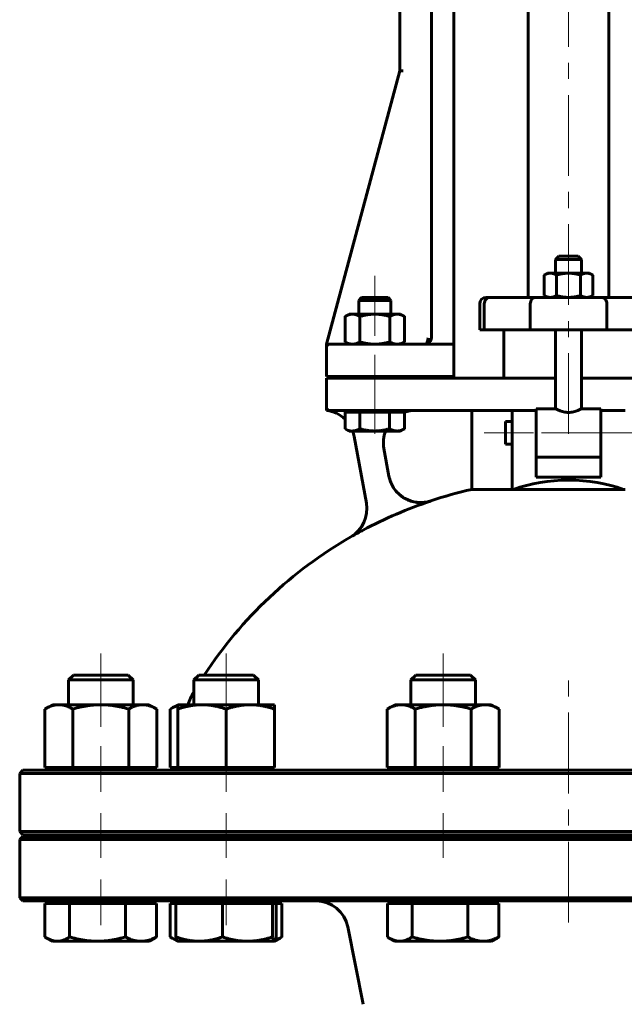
# Model space of a CAD drawing. Header units: millimetres. Extents: x 0 to 624, y -10 to 420.
# Tile 6 of 14: x 139 to 196, y 237 to 328. Entities that reach past the tile are written whole.
import ezdxf

# ---------------------------------------------------------------- set-up
doc = ezdxf.new("R2010")
doc.units = ezdxf.units.MM
doc.linetypes.add('K5LT_AXLED', pattern=[12, 7.5, -1.5, 1.5, -1.5])
doc.linetypes.add('K5LT_BASIC', pattern=[0])
doc.layers.add('Системный слой (1)', color=7, linetype='Continuous', true_color=0x6c6c6c)

# ---------------------------------------------------------------- blocks, each defined once
blk = doc.blocks.new('U0')
at = {"layer": 'Системный слой (1)', "color": 143, "linetype": 'K5LT_BASIC', "lineweight": 60, "true_color": 0x33acca}
for p, q in [((190.415, 252.564), (139.715, 252.564)), ((241.115, 252.564), (190.415, 252.564))]:
    blk.add_line(p, q, dxfattribs=at)
blk = doc.blocks.new('U1')
at = {"layer": 'Системный слой (1)', "color": 143, "linetype": 'K5LT_BASIC', "lineweight": 60, "true_color": 0x33acca}
for p, q in [((190.415, 258.714), (139.715, 258.714)), ((241.115, 258.714), (190.415, 258.714))]:
    blk.add_line(p, q, dxfattribs=at)
blk = doc.blocks.new('U2')
at = {"layer": 'Системный слой (1)', "color": 143, "linetype": 'K5LT_BASIC', "lineweight": 60, "true_color": 0x33acca}
for p, q in [((139.715, 246.564), (190.415, 246.564)), ((190.415, 246.564), (241.115, 246.564))]:
    blk.add_line(p, q, dxfattribs=at)
blk = doc.blocks.new('U3')
at = {"layer": 'Системный слой (1)', "color": 143, "linetype": 'K5LT_BASIC', "lineweight": 60, "true_color": 0x33acca}
for p, q in [((190.415, 306.489), (189.515, 306.489)), ((191.315, 306.489), (190.415, 306.489))]:
    blk.add_line(p, q, dxfattribs=at)
blk = doc.blocks.new('U4')
at = {"layer": 'Системный слой (1)', "color": 143, "linetype": 'K5LT_BASIC', "lineweight": 60, "true_color": 0x33acca}
for p, q in [((177.595, 298.627), (177.608, 298.652)), ((177.608, 298.652), (177.62, 298.678)), ((177.62, 298.678), (177.631, 298.705))]:
    blk.add_line(p, q, dxfattribs=at)
blk = doc.blocks.new('U5')
at = {"layer": 'Системный слой (1)', "color": 143, "linetype": 'K5LT_BASIC', "lineweight": 60, "true_color": 0x33acca}
for p, q in [((177.227, 298.336), (177.381, 298.403)), ((177.381, 298.403), (177.516, 298.514)), ((177.069, 298.314), (177.227, 298.336))]:
    blk.add_line(p, q, dxfattribs=at)
blk = doc.blocks.new('U6')
at = {"layer": 'Системный слой (1)', "color": 143, "linetype": 'K5LT_BASIC', "lineweight": 60, "true_color": 0x33acca}
for p, q in [((177.222, 298.335), (177.371, 298.397)), ((177.371, 298.397), (177.504, 298.501)), ((177.069, 298.314), (177.222, 298.335))]:
    blk.add_line(p, q, dxfattribs=at)
blk = doc.blocks.new('U7')
at = {"layer": 'Системный слой (1)', "color": 143, "linetype": 'K5LT_BASIC', "lineweight": 60, "true_color": 0x33acca}
for p, q in [((139.715, 252.714), (190.415, 252.714)), ((190.415, 252.714), (241.115, 252.714))]:
    blk.add_line(p, q, dxfattribs=at)
blk = doc.blocks.new('U8')
at = {"layer": 'Системный слой (1)', "color": 143, "linetype": 'K5LT_BASIC', "lineweight": 60, "true_color": 0x33acca}
for start, end in [(102.8395, 108.40974), (71.59026, 77.1605), (119.98201, 146.69229), (33.30771, 60.01799)]:
    blk.add_arc((190.415, 245.324), 40.5, start, end, dxfattribs=at)
blk = doc.blocks.new('U9')
at = {"layer": 'Системный слой (1)', "color": 143, "linetype": 'K5LT_BASIC', "lineweight": 60, "true_color": 0x33acca}
for p, q in [((169.644, 290.458), (169.653, 290.453)), ((169.653, 290.453), (169.891, 290.335)), ((169.891, 290.335), (170.113, 290.267)), ((170.113, 290.267), (170.33, 290.244))]:
    blk.add_line(p, q, dxfattribs=at)
blk = doc.blocks.new('U10')
at = {"layer": 'Системный слой (1)', "color": 143, "linetype": 'K5LT_BASIC', "lineweight": 60, "true_color": 0x33acca}
for p, q in [((153.642, 264.532), (153.399, 264.402)), ((153.873, 264.635), (153.642, 264.532)), ((154.095, 264.712), (153.873, 264.635))]:
    blk.add_line(p, q, dxfattribs=at)
blk = doc.blocks.new('U11')
at = {"layer": 'Системный слой (1)', "color": 143, "linetype": 'K5LT_BASIC', "lineweight": 60, "true_color": 0x33acca}
for p, q in [((173.584, 243.216), (173.641, 243.179)), ((173.641, 243.179), (173.698, 243.144)), ((173.698, 243.144), (173.753, 243.111)), ((173.753, 243.111), (174.092, 242.945)), ((174.092, 242.945), (174.414, 242.847)), ((174.414, 242.847), (174.73, 242.814))]:
    blk.add_line(p, q, dxfattribs=at)
blk = doc.blocks.new('U12')
at = {"layer": 'Системный слой (1)', "color": 143, "linetype": 'K5LT_BASIC', "lineweight": 60, "true_color": 0x33acca}
for p, q in [((153.411, 243.216), (153.468, 243.179)), ((153.468, 243.179), (153.525, 243.144)), ((153.525, 243.144), (153.581, 243.111)), ((153.581, 243.111), (153.733, 243.029)), ((153.733, 243.029), (153.881, 242.961)), ((153.881, 242.961), (154.025, 242.906))]:
    blk.add_line(p, q, dxfattribs=at)
blk = doc.blocks.new('U13')
at = {"layer": 'Системный слой (1)', "color": 143, "linetype": 'K5LT_BASIC', "lineweight": 60, "true_color": 0x33acca}
for p, q in [((141.764, 243.216), (141.821, 243.179)), ((141.821, 243.179), (141.878, 243.144)), ((141.878, 243.144), (141.934, 243.111)), ((141.934, 243.111), (142.272, 242.945)), ((142.272, 242.945), (142.594, 242.847)), ((142.594, 242.847), (142.911, 242.814))]:
    blk.add_line(p, q, dxfattribs=at)
blk = doc.blocks.new('U14')
at = {"layer": 'Системный слой (1)', "color": 143, "linetype": 'K5LT_BASIC', "lineweight": 60, "true_color": 0x33acca}
for start, end in [(45.65453, 82.95049), (10.3559, 20.63605)]:
    blk.add_arc((167.547, 289.187), 3, start, end, dxfattribs=at)
blk = doc.blocks.new('U18')
at = {"layer": 'Системный слой (1)', "color": 143, "linetype": 'K5LT_BASIC', "lineweight": 60, "true_color": 0x33acca}
for p, q in [((184.565, 290.064), (184.565, 291.114)), ((184.565, 289.014), (184.565, 290.064))]:
    blk.add_line(p, q, dxfattribs=at)
blk = doc.blocks.new('U22')
at = {"layer": 'Системный слой (1)', "color": 143, "linetype": 'K5LT_BASIC', "lineweight": 60, "true_color": 0x33acca}
for p, q in [((189.215, 295.164), (182.915, 295.164)), ((197.915, 295.164), (191.615, 295.164))]:
    blk.add_line(p, q, dxfattribs=at)
blk = doc.blocks.new('U26')
at = {"layer": 'Системный слой (1)', "color": 143, "linetype": 'K5LT_BASIC', "lineweight": 60, "true_color": 0x33acca}
for p, q in [((189.215, 292.314), (187.415, 292.314)), ((193.415, 292.314), (191.615, 292.314))]:
    blk.add_line(p, q, dxfattribs=at)
blk = doc.blocks.new('U27')
at = {"layer": 'Системный слой (1)', "color": 143, "linetype": 'K5LT_BASIC', "lineweight": 60, "true_color": 0x33acca}
for start, end in [(90, 109.95012), (158.90042, 190.3559)]:
    blk.add_arc((176.209, 289.164), 3, start, end, dxfattribs=at)
blk = doc.blocks.new('U33')
at = {"layer": 'Системный слой (1)', "color": 143, "linetype": 'K5LT_BASIC', "lineweight": 60, "true_color": 0x33acca}
for p, q in [((163.085, 242.814), (163.092, 242.815)), ((163.092, 242.815), (163.099, 242.817)), ((163.099, 242.817), (163.105, 242.82)), ((163.105, 242.82), (163.154, 242.882)), ((163.154, 242.882), (163.204, 243.012)), ((163.204, 243.012), (163.258, 243.216))]:
    blk.add_line(p, q, dxfattribs=at)
blk = doc.blocks.new('U37')
at = {"layer": 'Системный слой (1)', "color": 143, "linetype": 'K5LT_BASIC', "lineweight": 60, "true_color": 0x33acca}
for p, q in [((163.187, 242.961), (163.378, 243.031)), ((163.378, 243.031), (163.575, 243.116)), ((163.575, 243.116), (163.78, 243.216))]:
    blk.add_line(p, q, dxfattribs=at)

msp = doc.modelspace()

# ---------------------------------------------------------------- linework, layer by layer
at = {"layer": 'Системный слой (1)', "color": 143, "linetype": 'K5LT_BASIC', "lineweight": 60, "true_color": 0x33acca}
for p, q in [((174.7496, 323.7125), (174.7496, 379.8738)), ((177.6688, 298.9141), (177.6688, 378.5641)), ((179.7688, 298.3141), (179.7688, 378.5641)), ((186.6652, 302.6641), (186.6652, 378.5641)), ((194.1652, 302.6641), (194.1652, 378.5641)), ((174.7496, 323.7125), (167.9152, 298.3141)), ((175.0603, 323.7125), (174.7496, 323.7125)), ((189.5152, 306.4891), (189.2152, 306.1891)), ((189.2152, 306.1891), (190.4152, 306.1891)), ((189.2152, 304.9141), (189.2152, 306.1891)), ((190.4152, 306.1891), (191.6152, 306.1891)), ((191.3152, 306.4891), (191.6152, 306.1891)), ((191.6152, 304.9141), (191.6152, 306.1891)), ((188.4652, 304.9141), (188.1636, 304.74)), ((188.7265, 304.9141), (188.4652, 304.9141)), ((190.4152, 304.9141), (188.7265, 304.9141)), ((192.104, 304.9141), (190.4152, 304.9141)), ((192.3652, 304.9141), (192.104, 304.9141)), ((192.3652, 304.9141), (192.6669, 304.74)), ((188.1636, 304.74), (188.1636, 302.8383)), ((189.2894, 304.74), (189.2894, 302.8383)), ((191.5411, 304.74), (191.5411, 302.8383)), ((192.6669, 304.74), (192.6669, 302.8383)), ((171.1913, 302.6641), (170.9152, 302.388)), ((170.9152, 302.388), (173.1574, 302.388)), ((170.9152, 301.1041), (170.9152, 302.388)), ((173.6392, 302.6641), (171.1913, 302.6641)), ((173.1574, 302.388), (173.9152, 302.388)), ((173.6392, 302.6641), (173.9152, 302.388)), ((173.9152, 301.1041), (173.9152, 302.388)), ((182.1652, 299.6641), (182.1652, 302.0641)), ((182.5855, 299.6641), (182.5855, 302.0641)), ((183.1512, 302.6641), (182.7652, 302.6641)), ((187.422, 302.6641), (183.1512, 302.6641)), ((186.8563, 299.6641), (186.8563, 302.0641)), ((193.4084, 302.6641), (187.422, 302.6641)), ((188.4652, 302.6641), (188.1636, 302.8383)), ((192.3652, 302.6641), (192.6669, 302.8383)), ((197.6793, 302.6641), (193.4084, 302.6641)), ((193.9742, 299.6641), (193.9742, 302.0641)), ((170.0152, 301.1041), (169.6439, 300.8898)), ((169.6439, 300.8898), (169.6439, 298.5285)), ((170.0152, 301.1041), (170.3368, 301.1041)), ((170.3368, 301.1041), (172.4152, 301.1041)), ((171.0296, 300.8898), (171.0296, 298.5285)), ((172.4152, 301.1041), (174.4937, 301.1041)), ((173.8009, 300.8898), (173.8009, 298.5285)), ((174.4937, 301.1041), (174.8152, 301.1041)), ((174.8152, 301.1041), (175.1865, 300.8898)), ((175.1865, 300.8898), (175.1865, 298.5285)), ((182.1652, 299.6641), (182.5855, 299.6641)), ((182.5855, 299.6641), (186.8563, 299.6641)), ((184.4152, 295.1641), (184.4152, 299.6641)), ((186.8563, 299.6641), (193.9742, 299.6641)), ((189.2152, 292.3141), (189.2152, 299.6641)), ((191.6152, 292.3141), (191.6152, 299.6641)), ((193.9742, 299.6641), (198.2449, 299.6641)), ((170.0152, 298.3141), (169.6439, 298.5285)), ((174.8152, 298.3141), (175.1865, 298.5285)), ((167.9152, 298.3141), (167.9152, 298.2173)), ((167.9152, 298.2173), (167.9152, 298.0141)), ((167.9152, 295.3141), (167.9152, 298.0141)), ((170.9152, 298.3141), (168.2152, 298.3141)), ((179.7688, 298.3141), (170.9152, 298.3141)), ((179.7688, 298.0141), (179.7688, 298.3141)), ((179.7688, 295.3141), (179.7688, 298.0141)), ((167.9152, 295.3141), (170.9152, 295.3141)), ((170.9152, 295.1641), (167.9152, 295.1641)), ((167.9152, 295.1641), (167.9152, 292.4641)), ((170.9152, 295.1641), (170.9152, 295.3141)), ((170.9152, 295.3141), (179.7688, 295.3141)), ((179.6289, 295.1641), (170.9152, 295.1641)), ((173.9152, 295.1641), (173.9152, 295.3141)), ((179.9276, 295.1641), (179.6289, 295.1641)), ((182.9152, 295.1641), (179.9276, 295.1641)), ((167.9152, 292.4641), (167.9152, 292.1641)), ((168.2152, 292.1641), (170.9152, 292.1641)), ((169.644, 291.9841), (169.644, 290.4585)), ((169.644, 291.9841), (170.3296, 291.9841)), ((170.0152, 291.9841), (170.0152, 292.1641)), ((170.3296, 291.9841), (171.0152, 291.9841)), ((170.9152, 292.1641), (179.6289, 292.1641)), ((171.0152, 291.9841), (171.0152, 290.4585)), ((171.0152, 291.9841), (172.4008, 291.9841)), ((172.4008, 291.9841), (173.7864, 291.9841)), ((173.7864, 291.9841), (173.7864, 290.4585)), ((173.7864, 291.9841), (174.4864, 291.9841)), ((174.4864, 291.9841), (175.1865, 291.9841)), ((174.8152, 291.9841), (174.8152, 292.1641)), ((175.1865, 291.9841), (175.1865, 290.4585)), ((179.6289, 292.1641), (182.9152, 292.1641)), ((181.4152, 284.8115), (181.4152, 292.1641)), ((182.9152, 292.1641), (185.1652, 292.1641)), ((185.1652, 292.1641), (187.4152, 292.1641)), ((185.1652, 288.217), (185.1652, 292.1641)), ((187.4152, 292.3141), (187.4152, 287.8327)), ((193.4152, 287.8327), (193.4152, 292.3141)), ((193.4152, 292.1641), (195.6652, 292.1641)), ((184.5652, 291.1141), (185.1652, 291.1141)), ((170.0152, 290.2441), (169.6531, 290.4531)), ((170.3296, 290.2441), (170.0152, 290.2441)), ((172.4008, 290.2441), (170.3296, 290.2441)), ((174.4864, 290.2441), (172.4008, 290.2441)), ((174.8152, 290.2441), (174.4864, 290.2441)), ((174.8152, 290.2441), (175.1773, 290.4531)), ((175.1865, 290.4585), (175.177, 290.453)), ((170.4982, 289.7261), (171.6294, 283.5356)), ((173.7286, 286.046), (173.2574, 288.6248)), ((184.5652, 289.0141), (185.1652, 289.0141)), ((185.1652, 284.7982), (185.1652, 288.217)), ((187.4152, 285.9646), (187.4152, 287.8327)), ((193.4152, 287.8141), (187.4152, 287.8141)), ((193.4152, 287.8327), (193.4152, 285.9646)), ((193.4152, 285.9646), (187.4152, 285.9646)), ((185.1652, 284.8115), (181.4152, 284.8115)), ((195.5292, 284.8115), (185.3013, 284.8115)), ((170.1762, 280.4045), (170.1776, 280.3972)), ((144.4086, 267.5641), (143.9486, 267.104)), ((149.4885, 267.5641), (144.4086, 267.5641)), ((149.4885, 267.5641), (149.9486, 267.104)), ((156.0555, 267.5641), (155.5954, 267.104)), ((161.1353, 267.5641), (156.0555, 267.5641)), ((161.1353, 267.5641), (161.5954, 267.104)), ((176.2284, 267.5641), (175.7684, 267.104)), ((181.3083, 267.5641), (176.2284, 267.5641)), ((181.3083, 267.5641), (181.7684, 267.104)), ((143.9486, 264.8041), (143.9486, 267.104)), ((143.9486, 267.104), (148.2727, 267.104)), ((148.2727, 267.104), (149.9486, 267.104)), ((149.9486, 264.8041), (149.9486, 267.104)), ((155.5954, 267.104), (161.0881, 267.104)), ((155.5954, 264.8041), (155.5954, 267.104)), ((161.0881, 267.104), (161.5954, 267.104)), ((161.5954, 264.8041), (161.5954, 267.104)), ((175.7684, 264.8041), (175.7684, 267.104)), ((175.7684, 267.104), (181.7617, 267.104)), ((181.7617, 267.104), (181.7684, 267.104)), ((181.7684, 264.8041), (181.7684, 267.104)), ((142.4486, 264.8041), (141.7524, 264.4022)), ((142.4486, 264.8041), (143.0514, 264.8041)), ((143.0514, 264.8041), (146.9486, 264.8041)), ((146.9486, 264.8041), (150.8457, 264.8041)), ((150.8457, 264.8041), (151.4486, 264.8041)), ((151.4486, 264.8041), (152.1447, 264.4022)), ((154.0954, 264.8041), (153.3993, 264.4022)), ((154.0954, 264.8041), (156.3454, 264.8041)), ((154.0954, 264.4022), (154.0954, 264.8041)), ((156.3454, 264.8041), (160.8454, 264.8041)), ((160.8454, 264.8041), (163.0954, 264.8041)), ((163.0954, 264.8041), (163.0954, 264.4022)), ((174.2684, 264.8041), (173.5722, 264.4022)), ((174.2684, 264.8041), (174.8712, 264.8041)), ((174.8712, 264.8041), (178.7684, 264.8041)), ((178.7684, 264.8041), (182.6655, 264.8041)), ((182.6655, 264.8041), (183.2684, 264.8041)), ((183.2684, 264.8041), (183.9645, 264.4022)), ((141.7524, 258.9541), (141.7524, 264.4022)), ((144.3505, 258.9541), (144.3505, 264.4022)), ((149.5466, 258.9541), (149.5466, 264.4022)), ((152.1447, 258.9541), (152.1447, 264.4022)), ((153.3993, 258.9541), (153.3993, 264.4022)), ((154.0954, 258.9541), (154.0954, 264.4022)), ((158.5954, 258.9541), (158.5954, 264.4022)), ((163.0954, 258.9541), (163.0954, 264.4022)), ((173.5722, 258.9541), (173.5722, 264.4022)), ((176.1703, 258.9541), (176.1703, 264.4022)), ((181.3664, 258.9541), (181.3664, 264.4022)), ((183.9645, 258.9541), (183.9645, 264.4022)), ((139.7152, 258.7141), (139.4152, 258.4141)), ((139.4152, 253.0141), (139.4152, 258.4141)), ((139.4152, 258.4141), (190.4152, 258.4141)), ((141.7524, 258.9541), (144.3505, 258.9541)), ((142.7636, 258.7141), (142.7636, 258.9541)), ((144.3505, 258.9541), (149.5466, 258.9541)), ((149.5466, 258.9541), (152.1447, 258.9541)), ((151.1336, 258.7141), (151.1336, 258.9541)), ((153.3993, 258.9541), (154.0954, 258.9541)), ((154.0954, 258.9541), (158.5954, 258.9541)), ((154.4104, 258.7141), (154.4104, 258.9541)), ((158.5954, 258.9541), (163.0954, 258.9541)), ((162.7804, 258.7141), (162.7804, 258.9541)), ((173.5722, 258.9541), (176.1703, 258.9541)), ((174.5834, 258.7141), (174.5834, 258.9541)), ((176.1703, 258.9541), (181.3664, 258.9541)), ((181.3664, 258.9541), (183.9645, 258.9541)), ((182.9534, 258.7141), (182.9534, 258.9541)), ((190.4152, 258.4141), (241.4152, 258.4141)), ((190.4152, 253.0141), (139.4152, 253.0141)), ((139.7152, 252.7141), (139.4152, 253.0141)), ((143.9486, 252.5641), (143.9486, 252.7141)), ((149.9486, 252.5641), (149.9486, 252.7141)), ((154.4152, 252.5641), (154.4152, 252.7141)), ((155.5954, 252.5641), (155.5954, 252.7141)), ((161.5954, 252.5641), (161.5954, 252.7141)), ((175.7684, 252.5641), (175.7684, 252.7141)), ((181.7684, 252.5641), (181.7684, 252.7141)), ((241.4152, 253.0141), (190.4152, 253.0141)), ((139.7152, 252.5641), (139.4152, 252.2641)), ((139.4152, 246.8641), (139.4152, 252.2641)), ((139.4152, 252.2641), (190.4152, 252.2641)), ((190.4152, 252.2641), (241.4152, 252.2641)), ((190.4152, 246.8641), (139.4152, 246.8641)), ((139.7152, 246.5641), (139.4152, 246.8641)), ((141.7639, 246.3241), (141.7639, 243.216)), ((141.7639, 246.3241), (142.9106, 246.3241)), ((142.4486, 246.3241), (142.4486, 246.5641)), ((142.9106, 246.3241), (144.0573, 246.3241)), ((144.0573, 246.3241), (146.6496, 246.3241)), ((144.0573, 246.3241), (144.0573, 243.216)), ((146.6496, 246.3241), (149.242, 246.3241)), ((149.242, 246.3241), (149.242, 243.216)), ((149.242, 246.3241), (150.6876, 246.3241)), ((150.6876, 246.3241), (152.1332, 246.3241)), ((151.4486, 246.3241), (151.4486, 246.5641)), ((152.1332, 246.3241), (152.1332, 243.216)), ((153.4107, 246.3241), (153.9328, 246.3241)), ((153.4107, 246.3241), (153.4107, 243.216)), ((153.9328, 246.3241), (156.0915, 246.3241)), ((153.9328, 246.3241), (153.9328, 243.216)), ((154.0954, 246.3241), (154.0954, 246.5641)), ((156.0915, 246.3241), (158.2502, 246.3241)), ((158.2502, 246.3241), (158.2502, 243.216)), ((158.2502, 246.3241), (160.5816, 246.3241)), ((160.5816, 246.3241), (162.9129, 246.3241)), ((162.9129, 246.3241), (163.0855, 246.3241)), ((162.9129, 246.3241), (162.9129, 243.216)), ((163.0855, 246.3241), (163.2581, 246.3241)), ((163.0954, 246.3241), (163.0954, 246.5641)), ((163.2581, 246.3241), (163.7801, 246.3241)), ((163.2581, 246.3241), (163.2581, 243.216)), ((163.7801, 246.3241), (163.7801, 243.216)), ((173.5837, 246.3241), (173.5837, 243.216)), ((173.5837, 246.3241), (174.7304, 246.3241)), ((174.2684, 246.3241), (174.2684, 246.5641)), ((174.7304, 246.3241), (175.8771, 246.3241)), ((175.8771, 246.3241), (178.4694, 246.3241)), ((175.8771, 246.3241), (175.8771, 243.216)), ((178.4694, 246.3241), (181.0618, 246.3241)), ((181.0618, 246.3241), (181.0618, 243.216)), ((181.0618, 246.3241), (182.5074, 246.3241)), ((182.5074, 246.3241), (183.953, 246.3241)), ((183.2684, 246.3241), (183.2684, 246.5641)), ((183.953, 246.3241), (183.953, 243.216)), ((241.4152, 246.8641), (190.4152, 246.8641)), ((171.3372, 236.9544), (169.8975, 244.1525)), ((142.4486, 242.8141), (141.9337, 243.1114)), ((142.9106, 242.8141), (142.4486, 242.8141)), ((146.6496, 242.8141), (142.9106, 242.8141)), ((150.6876, 242.8141), (146.6496, 242.8141)), ((151.4486, 242.8141), (150.6876, 242.8141)), ((151.4486, 242.8141), (151.9635, 243.1114)), ((154.0855, 242.8198), (153.5805, 243.1114)), ((154.0954, 242.8141), (154.0855, 242.8198)), ((156.0915, 242.8141), (154.0954, 242.8141)), ((160.5816, 242.8141), (156.0915, 242.8141)), ((163.0855, 242.8141), (160.5816, 242.8141)), ((163.0954, 242.8141), (163.0855, 242.8141)), ((163.0954, 242.8141), (163.1054, 242.8198)), ((163.1054, 242.8198), (163.6103, 243.1114)), ((174.2684, 242.8141), (173.7535, 243.1114)), ((174.7304, 242.8141), (174.2684, 242.8141)), ((178.4694, 242.8141), (174.7304, 242.8141)), ((182.5074, 242.8141), (178.4694, 242.8141)), ((183.2684, 242.8141), (182.5074, 242.8141)), ((183.2684, 242.8141), (183.7833, 243.1114))]:
    msp.add_line(p, q, dxfattribs=at)
at = {"layer": 'Системный слой (1)', "color": 30, "linetype": 'K5LT_AXLED', "lineweight": 18, "true_color": 0xff8000}
for p, q in [((190.4152, 289.9674), (190.4152, 380.5641)), ((172.4152, 304.6641), (172.4152, 299.1041)), ((172.4152, 297.3141), (172.4152, 293.1641)), ((172.4152, 294.1641), (172.4152, 289.9841)), ((187.1652, 290.0641), (182.5652, 290.0641)), ((195.4152, 290.0641), (185.4152, 290.0641)), ((198.2652, 290.0641), (193.6652, 290.0641)), ((146.9486, 269.5641), (146.9486, 262.76)), ((158.5954, 269.5641), (158.5954, 262.76)), ((178.7684, 269.5641), (178.7684, 262.76)), ((190.4152, 244.5641), (190.4152, 268.1848)), ((146.9486, 260.9541), (146.9486, 256.7141)), ((158.5954, 260.9541), (158.5954, 256.7141)), ((178.7684, 260.9541), (178.7684, 256.7141)), ((146.9486, 254.7141), (146.9486, 250.5641)), ((158.5954, 254.7141), (158.5954, 250.5641)), ((178.7684, 254.7141), (178.7684, 250.5641)), ((146.9486, 248.5641), (146.9486, 244.3241)), ((158.5954, 248.5641), (158.5954, 244.3241))]:
    msp.add_line(p, q, dxfattribs=at)
at = {"layer": 'Системный слой (1)', "color": 143, "linetype": 'K5LT_BASIC', "lineweight": 60, "true_color": 0x33acca}
for centre, radius, start, end in [((182.7652, 302.0641), 0.6, 90, 180), ((177.0688, 298.9141), 0.6, 270, 0), ((177.0688, 298.9141), 0.6, 270, 0), ((168.2152, 298.0141), 0.3, 90, 180), ((168.2152, 298.0141), 0.3, 90, 156.458585), ((168.2152, 292.4641), 0.3, 180, 270), ((176.6775, 286.5979), 3, 190.355904, 288.409742), ((190.4152, 245.3241), 40.4864, 108.412469, 118.128278), ((168.677, 283.0031), 3, 299.982015, 10.355904), ((163.4152, 261.5491), 9, 150.327271, 158.797445), ((153.5152, 259.6141), 0.9, 270, 312.833428), ((166.9558, 243.5641), 3, 11.309932, 90)]:
    msp.add_arc(centre, radius, start, end, dxfattribs=at)
for centre, major_axis, ratio, start_param, end_param in [((177.0688, 298.9141), (0, 0.6), 0.5, 3.1415927, 4.712389), ((190.4152, 280.8058), (-9, 0), 0.5408702, 4.1080525, 5.3167254), ((190.4152, 272.7753), (-25.8116, 0), 0.4757414, -1.3713506, -1.36597), ((190.4152, 272.7753), (-25.8116, 0), 0.4757414, 4.5075626, 4.5129432)]:
    msp.add_ellipse(centre, major_axis=major_axis, ratio=ratio, start_param=start_param, end_param=end_param, dxfattribs=at)
for points, weights in [([(188.1636, 304.74), (188.4652, 304.9141), (188.7265, 304.9141)], [1, 1.0379548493, 1]), ([(188.7265, 304.9141), (188.9877, 304.9141), (189.2894, 304.74)], [1, 1.0379548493, 1]), ([(189.2894, 304.74), (189.8927, 304.9141), (190.4152, 304.9141)], [1, 1.0379548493, 1]), ([(190.4152, 304.9141), (190.9377, 304.9141), (191.5411, 304.74)], [1, 1.0379548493, 1]), ([(191.5411, 304.74), (191.8427, 304.9141), (192.104, 304.9141)], [1, 1.0379548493, 1]), ([(192.104, 304.9141), (192.3652, 304.9141), (192.6669, 304.74)], [1, 1.0379548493, 1]), ([(188.7265, 302.6641), (188.4652, 302.6641), (188.1636, 302.8383)], [1, 1.0379548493, 1]), ([(189.2894, 302.8383), (188.9877, 302.6641), (188.7265, 302.6641)], [1, 1.0379548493, 1]), ([(190.4152, 302.6641), (189.8927, 302.6641), (189.2894, 302.8383)], [1, 1.0379548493, 1]), ([(191.5411, 302.8383), (190.9377, 302.6641), (190.4152, 302.6641)], [1, 1.0379548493, 1]), ([(192.104, 302.6641), (191.8427, 302.6641), (191.5411, 302.8383)], [1, 1.0379548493, 1]), ([(192.6669, 302.8383), (192.3652, 302.6641), (192.104, 302.6641)], [1, 1.0379548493, 1]), ([(170.3368, 301.1041), (170.0152, 301.1041), (169.6439, 300.8898)], [1, 1.0379548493, 1]), ([(171.0296, 300.8898), (170.6583, 301.1041), (170.3368, 301.1041)], [1, 1.0379548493, 1]), ([(172.4152, 301.1041), (171.7721, 301.1041), (171.0296, 300.8898)], [1, 1.0379548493, 1]), ([(173.8009, 300.8898), (173.0583, 301.1041), (172.4152, 301.1041)], [1, 1.0379548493, 1]), ([(174.4937, 301.1041), (174.1721, 301.1041), (173.8009, 300.8898)], [1, 1.0379548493, 1]), ([(175.1865, 300.8898), (174.8152, 301.1041), (174.4937, 301.1041)], [1, 1.0379548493, 1]), ([(169.6439, 298.5285), (170.0152, 298.3141), (170.3368, 298.3141)], [1, 1.0379548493, 1]), ([(170.3368, 298.3141), (170.6583, 298.3141), (171.0296, 298.5285)], [1, 1.0379548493, 1]), ([(171.0296, 298.5285), (171.7721, 298.3141), (172.4152, 298.3141)], [1, 1.0379548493, 1]), ([(172.4152, 298.3141), (173.0583, 298.3141), (173.8009, 298.5285)], [1, 1.0379548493, 1]), ([(173.8009, 298.5285), (174.1721, 298.3141), (174.4937, 298.3141)], [1, 1.0379548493, 1]), ([(174.4937, 298.3141), (174.8152, 298.3141), (175.1865, 298.5285)], [1, 1.0379548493, 1]), ([(170.3296, 290.2441), (170.6478, 290.2441), (171.0152, 290.4585)], [1, 1.0379548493, 1]), ([(171.0152, 290.4585), (171.7577, 290.2441), (172.4008, 290.2441)], [1, 1.0379548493, 1]), ([(172.4008, 290.2441), (173.0439, 290.2441), (173.7864, 290.4585)], [1, 1.0379548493, 1]), ([(173.7864, 290.4585), (174.1616, 290.2441), (174.4864, 290.2441)], [1, 1.0379548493, 1]), ([(174.4864, 290.2441), (174.8113, 290.2441), (175.1865, 290.4585)], [1, 1.0379548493, 1]), ([(143.0514, 264.8041), (142.4486, 264.8041), (141.7524, 264.4022)], [1, 1.0379548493, 1]), ([(144.3505, 264.4022), (143.6543, 264.8041), (143.0514, 264.8041)], [1, 1.0379548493, 1]), ([(146.9486, 264.8041), (145.7428, 264.8041), (144.3505, 264.4022)], [1, 1.0379548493, 1]), ([(149.5466, 264.4022), (148.1543, 264.8041), (146.9486, 264.8041)], [1, 1.0379548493, 1]), ([(150.8457, 264.8041), (150.2428, 264.8041), (149.5466, 264.4022)], [1, 1.0379548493, 1]), ([(152.1447, 264.4022), (151.4486, 264.8041), (150.8457, 264.8041)], [1, 1.0379548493, 1]), ([(156.3454, 264.8041), (155.3012, 264.8041), (154.0954, 264.4022)], [1, 1.0379548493, 1]), ([(158.5954, 264.4022), (157.3896, 264.8041), (156.3454, 264.8041)], [1, 1.0379548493, 1]), ([(160.8454, 264.8041), (159.8012, 264.8041), (158.5954, 264.4022)], [1, 1.0379548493, 1]), ([(163.0954, 264.4022), (161.8896, 264.8041), (160.8454, 264.8041)], [1, 1.0379548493, 1]), ([(174.8712, 264.8041), (174.2684, 264.8041), (173.5722, 264.4022)], [1, 1.0379548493, 1]), ([(176.1703, 264.4022), (175.4741, 264.8041), (174.8712, 264.8041)], [1, 1.0379548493, 1]), ([(178.7684, 264.8041), (177.5626, 264.8041), (176.1703, 264.4022)], [1, 1.0379548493, 1]), ([(181.3664, 264.4022), (179.9741, 264.8041), (178.7684, 264.8041)], [1, 1.0379548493, 1]), ([(182.6655, 264.8041), (182.0626, 264.8041), (181.3664, 264.4022)], [1, 1.0379548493, 1]), ([(183.9645, 264.4022), (183.2684, 264.8041), (182.6655, 264.8041)], [1, 1.0379548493, 1]), ([(142.9106, 242.8141), (143.4428, 242.8141), (144.0573, 243.216)], [1, 1.0379548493, 1]), ([(144.0573, 243.216), (145.4465, 242.8141), (146.6496, 242.8141)], [1, 1.0379548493, 1]), ([(146.6496, 242.8141), (147.8527, 242.8141), (149.242, 243.216)], [1, 1.0379548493, 1]), ([(149.242, 243.216), (150.0167, 242.8141), (150.6876, 242.8141)], [1, 1.0379548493, 1]), ([(150.6876, 242.8141), (151.3585, 242.8141), (152.1332, 243.216)], [1, 1.0379548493, 1]), ([(152.1332, 243.216), (152.0468, 243.1595), (151.9635, 243.1114)], [1, 1.00516756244, 1.00892799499]), ([(153.9328, 243.216), (155.0896, 242.8141), (156.0915, 242.8141)], [1, 1.0379548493, 1]), ([(154.0855, 242.8198), (154.0145, 242.8608), (153.9328, 243.216)], [1.00802189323, 1.03339643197, 1]), ([(156.0915, 242.8141), (157.0934, 242.8141), (158.2502, 243.216)], [1, 1.0379548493, 1]), ([(158.2502, 243.216), (159.4996, 242.8141), (160.5816, 242.8141)], [1, 1.0379548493, 1]), ([(160.5816, 242.8141), (161.6635, 242.8141), (162.9129, 243.216)], [1, 1.0379548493, 1]), ([(162.9129, 243.216), (163.0054, 242.8141), (163.0855, 242.8141)], [1, 1.0379548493, 1]), ([(163.7801, 243.216), (163.6937, 243.1595), (163.6103, 243.1114)], [1, 1.00516756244, 1.00892799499]), ([(174.7304, 242.8141), (175.2626, 242.8141), (175.8771, 243.216)], [1, 1.0379548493, 1]), ([(175.8771, 243.216), (177.2663, 242.8141), (178.4694, 242.8141)], [1, 1.0379548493, 1]), ([(178.4694, 242.8141), (179.6725, 242.8141), (181.0618, 243.216)], [1, 1.0379548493, 1]), ([(181.0618, 243.216), (181.8365, 242.8141), (182.5074, 242.8141)], [1, 1.0379548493, 1]), ([(182.5074, 242.8141), (183.1783, 242.8141), (183.953, 243.216)], [1, 1.0379548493, 1]), ([(183.953, 243.216), (183.8666, 243.1595), (183.7833, 243.1114)], [1, 1.00516772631, 1.00892823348])]:
    msp.add_rational_spline(points, weights, degree=2, dxfattribs=at)
for points, knots in [([(183.1512, 302.6641), (183.1502, 302.6641), (183.1493, 302.6641), (183.0731, 302.6637), (182.9987, 302.6474), (182.8617, 302.5855), (182.8002, 302.5411), (182.6968, 302.4299), (182.6558, 302.3641), (182.5999, 302.2196), (182.5855, 302.1422), (182.5855, 302.0641)], [-0.3151896, -0.3151896, -0.3151896, -0.3151896, -0.31421024, -0.31421024, -0.2343746, -0.2343746, -0.15623533, -0.15623533, -0.07811337, -0.07811337, 0, 0, 0, 0]), ([(187.422, 302.6641), (187.4207, 302.6641), (187.4194, 302.6641), (187.3432, 302.6636), (187.2691, 302.6473), (187.1325, 302.5855), (187.071, 302.5411), (186.9675, 302.4299), (186.9265, 302.3641), (186.8707, 302.2196), (186.8563, 302.1422), (186.8563, 302.0641)], [-0.62900353, -0.62900353, -0.62900353, -0.62900353, -0.62762509, -0.62762509, -0.54818915, -0.54818915, -0.47004926, -0.47004926, -0.39192671, -0.39192671, -0.31381254, -0.31381254, -0.31381254, -0.31381254]), ([(193.4084, 302.6641), (193.4097, 302.6641), (193.411, 302.6641), (193.4872, 302.6636), (193.5613, 302.6473), (193.698, 302.5855), (193.7594, 302.5411), (193.8629, 302.4299), (193.9039, 302.3641), (193.9598, 302.2196), (193.9742, 302.1422), (193.9742, 302.0641)], [-0.00137844, -0.00137844, -0.00137844, -0.00137844, 0, 0, 0.07943594, 0.07943594, 0.15757583, 0.15757583, 0.23569837, 0.23569837, 0.31381254, 0.31381254, 0.31381254, 0.31381254]), ([(177.6002, 298.6363), (177.6026, 298.6408), (177.6049, 298.6454), (177.6111, 298.658), (177.6148, 298.6661), (177.6188, 298.6753), (177.6193, 298.6763), (177.6204, 298.6791), (177.6212, 298.6808), (177.6226, 298.6841), (177.6232, 298.6857), (177.6245, 298.6888), (177.6251, 298.6902), (177.6262, 298.693), (177.6267, 298.6943), (177.6277, 298.6969), (177.6282, 298.6981), (177.6291, 298.7005), (177.6295, 298.7017), (177.6303, 298.7036), (177.6305, 298.7043), (177.6309, 298.7053), (177.631, 298.7057), (177.6318, 298.7077), (177.6324, 298.7093), (177.6341, 298.7141), (177.6352, 298.7172), (177.6375, 298.724), (177.6388, 298.7278), (177.64, 298.7316)], [0.7445789, 0.7445789, 0.7445789, 0.7445789, 2.2337368, 2.2337368, 4.8337368, 4.8337368, 5.1475451, 5.1475451, 5.6958102, 5.6958102, 6.194233, 6.194233, 6.6473447, 6.6473447, 7.0592644, 7.0592644, 7.4337368, 7.4337368, 7.8082093, 7.8082093, 8.0181053, 8.0181053, 8.1244029, 8.1244029, 8.6302996, 8.6302996, 9.578857, 9.578857, 10.7145099, 10.7145099, 10.7145099, 10.7145099]), ([(191.6152, 292.3141), (191.6152, 292.3141), (191.5838, 292.2969), (191.4603, 292.2348), (191.3684, 292.1906), (191.1587, 292.1052), (191.026, 292.0579), (190.7317, 291.9882), (190.5698, 291.9674), (190.2607, 291.9674), (190.0988, 291.9882), (189.8045, 292.0579), (189.6717, 292.1052), (189.4621, 292.1906), (189.3701, 292.2348), (189.2466, 292.2969), (189.2152, 292.3141), (189.2152, 292.3141)], [0.6169941, 0.6169941, 0.6169941, 0.6169941, 0.7710018, 0.7710018, 0.9249752, 0.9249752, 1.0795161, 1.0795161, 1.234057, 1.234057, 1.3885979, 1.3885979, 1.5431388, 1.5431388, 1.6971121, 1.6971121, 1.8511061, 1.8511061, 1.8511061, 1.8511061]), ([(173.7286, 286.046), (173.7619, 285.8639), (173.8706, 285.4725), (174.0593, 285.1129), (174.2602, 284.8017), (174.3853, 284.6417), (174.6663, 284.3518), (174.8223, 284.2217), (175.1269, 284.0112), (175.3036, 283.9113), (175.6742, 283.7509), (175.868, 283.6905), (176.2299, 283.6126), (176.6329, 283.5632), (177.0371, 283.6), (177.3509, 283.6573), (177.4897, 283.6921), (177.6274, 283.7379)], [1.4811705, 1.4811705, 1.4811705, 1.4811705, 1.6663653, 1.8515601, 1.8515601, 2.0367295, 2.0367295, 2.2218988, 2.2218988, 2.4070321, 2.4070321, 2.5921653, 2.5921653, 2.7772662, 2.9623671, 2.9623671, 3.0962256, 3.0962256, 3.0962256, 3.0962256]), ([(171.328, 281.0289), (171.1963, 280.9584), (171.0603, 280.8854), (170.664, 280.6703), (170.3908, 280.5185), (170.1799, 280.3985), (170.1787, 280.3978), (170.1776, 280.3972)], [0, 0, 0, 0, 0.14941094, 0.14941094, 0.45855975, 0.45855975, 0.46026389, 0.46026389, 0.46026389, 0.46026389])]:
    msp.add_open_spline(points, degree=3, knots=knots, dxfattribs=at)

# ---------------------------------------------------------------- block references
at = {"layer": 'Системный слой (1)'}
for name in ['U3', 'U5', 'U6', 'U4', 'U22', 'U14', 'U27', 'U26', 'U18', 'U9', 'U8', 'U10', 'U1', 'U7', 'U0', 'U2', 'U13', 'U12', 'U33', 'U37', 'U11']:
    msp.add_blockref(name, (0, 0), dxfattribs=at)

doc.saveas('drawing.dxf')
